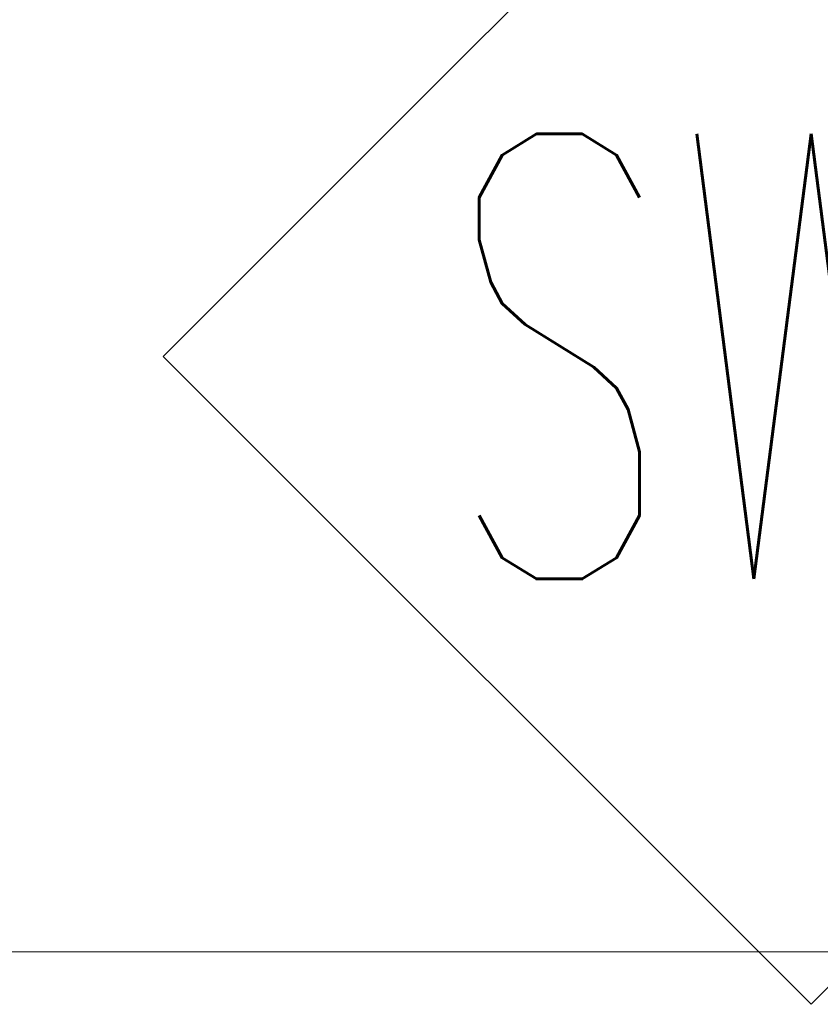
# Model space of a CAD drawing. Header units: millimetres. Extents: x -2074 to 12588, y -3630 to 101167.
# Tile 159 of 256: x 3087 to 3118, y 1387 to 1425. Entities that reach past the tile are written whole.
import ezdxf
from ezdxf.enums import TextEntityAlignment as Align

# ---------------------------------------------------------------- set-up
doc = ezdxf.new("R2010")
doc.units = ezdxf.units.MM
for name, color, linetype, lineweight in [('SelinAr_BUD_opisy', 7, 'Continuous', 20), ('SelinAr_BUD_opisy ścian', 7, 'Continuous', 20), ('SelinAr_WYP_armatura', 8, 'Continuous', 18)]:
    doc.layers.add(name, color=color, linetype=linetype, lineweight=lineweight)
doc.styles.add('style1', font='romans.shx', dxfattribs={"width": 0.6})

# ---------------------------------------------------------------- blocks, each defined once
blk = doc.blocks.new('ROCA DAMA_60x32')
blk.add_lwpolyline([(-30, -1.5, -0.414214), (-28.5, 0), (28.5, 0, -0.414214), (30, -1.5), (30, -27, -0.414214), (25, -32), (-25, -32, -0.414214), (-30, -27), (-30, -1.5)], format="xyb")
blk = doc.blocks.new('EQWEQW')
at = {"layer": 'SelinAr_BUD_opisy ścian', "ltscale": 5}
blk.add_lwpolyline([(14219.251, 15.244), (14244, 39.992), (14219.251, 64.741), (14194.503, 39.992)], close=True, dxfattribs=at)
blk = doc.blocks.new('FSDFSD')
at = {"layer": 'SelinAr_BUD_opisy'}
blk.add_blockref('EQWEQW', (-4231.625, 110643.623), dxfattribs=at)
at = {"layer": 'SelinAr_BUD_opisy ścian', "ltscale": 0.2, "style": 'style1', "width": 0.6}
blk.add_text('SW1', height=17, dxfattribs=at).set_placement((9987.626, 110683.616), align=Align.MIDDLE_CENTER)

msp = doc.modelspace()

# ---------------------------------------------------------------- block references
at = {"layer": 'SelinAr_BUD_opisy ścian'}
msp.add_blockref('FSDFSD', (-6870.47, -109271.626), dxfattribs=at)
at = {"layer": 'SelinAr_WYP_armatura', "color": 211, "linetype": 'Continuous', "lineweight": 13, "xscale": -1, "rotation": 180}
msp.add_blockref('ROCA DAMA_60x32', (3104.656, 1357.241), dxfattribs=at)

doc.saveas('drawing.dxf')
